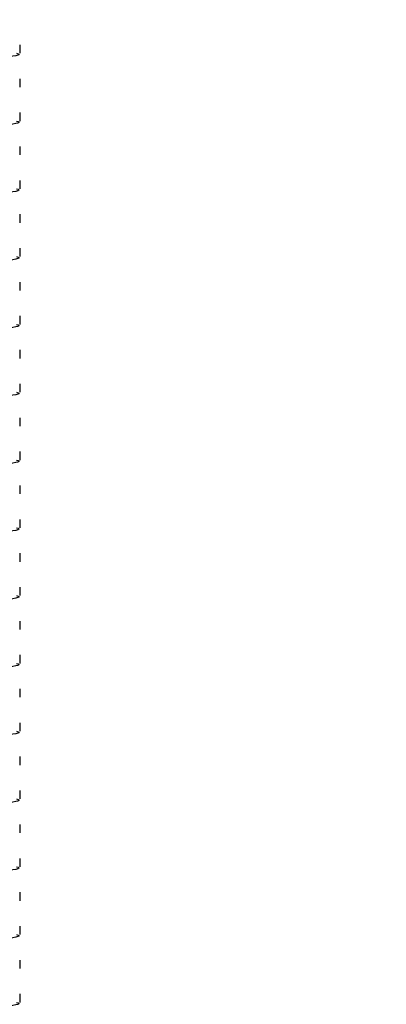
# Model space of a CAD drawing. Header units: millimetres. Extents: x 0 to 420, y 0 to 297.
# Tile 95 of 106: x 320.239 to 320.813, y 195.299 to 196.84. Entities that reach past the tile are written whole.
import ezdxf

# ---------------------------------------------------------------- set-up
doc = ezdxf.new("R2010")
doc.units = ezdxf.units.MM
doc.layers.add('QUOTE', color=174, linetype='Continuous')
doc.styles.add('SLDTEXTSTYLE3', font='TXT', dxfattribs={"width": 0.75})
doc.dimstyles.new('SLDDIMSTYLE0', dxfattribs={"dimtxt": 3, "dimasz": 3, "dimexe": 0, "dimexo": 0.0625, "dimgap": 0.75, "dimtad": 1, "dimlfac": 18.853083, "dimrnd": 1e-09, "dimzin": 12, "dimdsep": 46, "dimtxsty": 'SLDTEXTSTYLE3', "dimsah": 1, "dimcen": 0.09, "dimadec": 0, "dimazin": 3, "dimtfac": 1, "dimtdec": 3, "dimtofl": 0, "dimtmove": 0, "dimatfit": 3, "dimfxl": 0, "dimfrac": 2, "dimtolj": 1, "dimtzin": 12, "dimarcsym": 0})

# ---------------------------------------------------------------- blocks, each defined once
blk = doc.blocks.new('_D_2')
at = {"layer": 'QUOTE'}
for p, q in [((318.5003, 239.4393), (331.3954, 239.4393)), ((329.3954, 191.2191), (329.3954, 239.4393)), ((324.9747, 191.2191), (331.3954, 191.2191))]:
    blk.add_line(p, q, dxfattribs=at)
for points in [[(329.3954, 239.4393), (328.8954, 236.4393), (329.8954, 236.4393)], [(329.3954, 191.2191), (329.8954, 194.2191), (328.8954, 194.2191)]]:
    blk.add_solid(points, dxfattribs=at)
at = {"layer": 'QUOTE', "insert": (325.5282, 210.3417), "char_height": 3, "attachment_point": 1, "rotation": 90, "style": 'SLDTEXTSTYLE3'}
blk.add_mtext('909,1', dxfattribs=at)

msp = doc.modelspace()

# ---------------------------------------------------------------- linework, layer by layer
at = {"color": 7, "linetype": 'Continuous', "lineweight": 25}
for p, q in [((320.23977, 196.78706), (320.23977, 196.80028)), ((320.23977, 196.73399), (320.23977, 196.74722)), ((320.23977, 196.68097), (320.23977, 196.69419)), ((320.23977, 196.62791), (320.23977, 196.64114)), ((320.23977, 196.57489), (320.23977, 196.58811)), ((320.23977, 196.52183), (320.23977, 196.53505)), ((320.23977, 196.46881), (320.23977, 196.48203)), ((320.23977, 196.41574), (320.23977, 196.42897)), ((320.23977, 196.36272), (320.23977, 196.37594)), ((320.23977, 196.30966), (320.23977, 196.32289)), ((320.23977, 196.25664), (320.23977, 196.26986)), ((320.23977, 196.20358), (320.23977, 196.2168)), ((320.23977, 196.15055), (320.23977, 196.16378)), ((320.23977, 196.09749), (320.23977, 196.11072)), ((320.23977, 196.04447), (320.23977, 196.05769)), ((320.23977, 195.99141), (320.23977, 196.00464)), ((320.23977, 195.93839), (320.23977, 195.95161)), ((320.23977, 195.88533), (320.23977, 195.89855)), ((320.23977, 195.8323), (320.23977, 195.84553)), ((320.23977, 195.77924), (320.23977, 195.79247)), ((320.23977, 195.72622), (320.23977, 195.73944)), ((320.23977, 195.67316), (320.23977, 195.68639)), ((320.23977, 195.62014), (320.23977, 195.63336)), ((320.23977, 195.56708), (320.23977, 195.5803)), ((320.23977, 195.51405), (320.23977, 195.52728)), ((320.23977, 195.46099), (320.23977, 195.47422)), ((320.23977, 195.40797), (320.23977, 195.42119)), ((320.23977, 195.35491), (320.23977, 195.36814)), ((320.23977, 195.30189), (320.23977, 195.31511))]:
    msp.add_line(p, q, dxfattribs=at)
for points in [[(320.23427, 196.78706), (320.23581, 196.78656), (320.2437, 196.78402), (320.22455, 196.78096), (320.18934, 196.77868), (320.18812, 196.7786)], [(320.23427, 196.68097), (320.23581, 196.68048), (320.2437, 196.67794), (320.22455, 196.67487), (320.18934, 196.6726), (320.18812, 196.67252)], [(320.23427, 196.57489), (320.23581, 196.57439), (320.2437, 196.57185), (320.22455, 196.56879), (320.18934, 196.56652), (320.18812, 196.56644)], [(320.23427, 196.46881), (320.23581, 196.46831), (320.2437, 196.46577), (320.22455, 196.46271), (320.18934, 196.46043), (320.18812, 196.46035)], [(320.23427, 196.36272), (320.23581, 196.36222), (320.2437, 196.35969), (320.22455, 196.35662), (320.18934, 196.35435), (320.18812, 196.35427)], [(320.23427, 196.25664), (320.23581, 196.25614), (320.2437, 196.2536), (320.22455, 196.25054), (320.18934, 196.24827), (320.18812, 196.24819)], [(320.23427, 196.15055), (320.23581, 196.15006), (320.2437, 196.14752), (320.22455, 196.14446), (320.18934, 196.14218), (320.18812, 196.1421)], [(320.23427, 196.04447), (320.23581, 196.04397), (320.2437, 196.04144), (320.22455, 196.03837), (320.18934, 196.0361), (320.18812, 196.03602)], [(320.23427, 195.93839), (320.23581, 195.93789), (320.2437, 195.93535), (320.22455, 195.93229), (320.18934, 195.93002), (320.18812, 195.92994)], [(320.23427, 195.8323), (320.23581, 195.83181), (320.2437, 195.82927), (320.22455, 195.82621), (320.18934, 195.82393), (320.18812, 195.82385)], [(320.23427, 195.72622), (320.23581, 195.72572), (320.2437, 195.72319), (320.22455, 195.72012), (320.18934, 195.71785), (320.18812, 195.71777)], [(320.23427, 195.62014), (320.23581, 195.61964), (320.2437, 195.6171), (320.22455, 195.61404), (320.18934, 195.61177), (320.18812, 195.61169)], [(320.23427, 195.51405), (320.23581, 195.51356), (320.2437, 195.51102), (320.22455, 195.50796), (320.18934, 195.50568), (320.18812, 195.5056)], [(320.23427, 195.40797), (320.23581, 195.40747), (320.2437, 195.40494), (320.22455, 195.40187), (320.18934, 195.3996), (320.18812, 195.39952)], [(320.23427, 195.30189), (320.23581, 195.30139), (320.2437, 195.29885), (320.22455, 195.29579), (320.18934, 195.29351), (320.18812, 195.29344)]]:
    msp.add_open_spline(points, degree=3, knots=[0, 0, 0, 0, 0.1902956, 0.9720933, 1, 1, 1, 1], dxfattribs=at)

# ---------------------------------------------------------------- dimensions: what is measured, and where the dimension line sits
at = {"layer": 'QUOTE'}
dim = msp.add_linear_dim(base=(329.39539, 239.4393), p1=(322.9747, 191.21907), p2=(316.50033, 239.4393), angle=90, dimstyle='SLDDIMSTYLE0', dxfattribs=at)
dim.commit()
dim.dimension.update_dxf_attribs({"geometry": '_D_2', "text_midpoint": (329.39539, 215.32919), "dimtype": 160})

doc.saveas('drawing.dxf')
